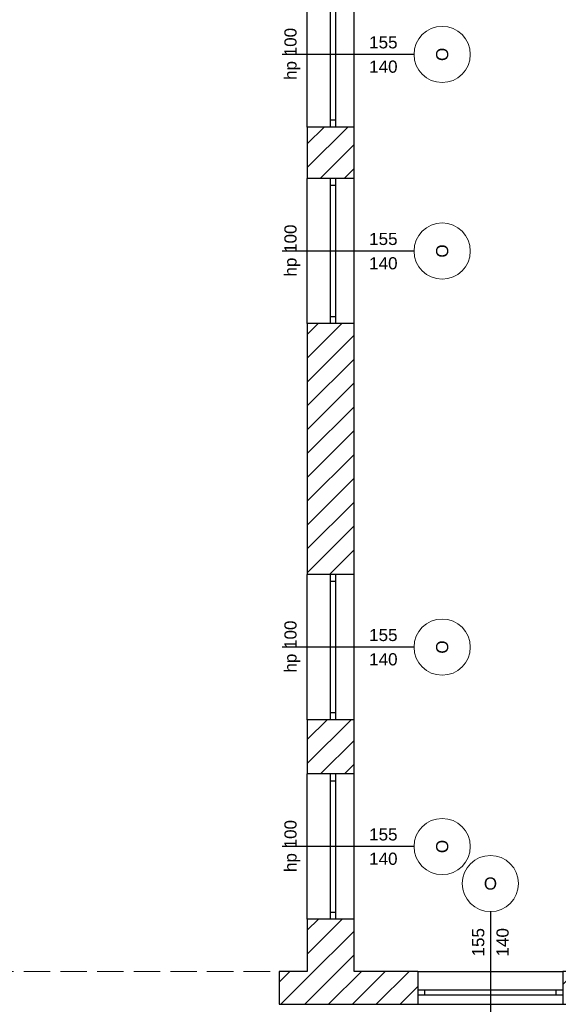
# Model space of a CAD drawing. Header units: millimetres. Extents: x -40063 to 512011, y 350190 to 687060.
# Tile 23 of 256: x 82358 to 88107, y 464207 to 474723. Entities that reach past the tile are written whole.
import ezdxf

# ---------------------------------------------------------------- set-up
doc = ezdxf.new("R2010")
doc.units = ezdxf.units.MM
doc.linetypes.add('Krawędzie ukryte', pattern=[391.222223, 282.222223, -109])
for name, color, linetype in [('2D - Ogólne', 8, 'Continuous'), ('Elementy Modelu - Strefy', 8, 'Continuous'), ('Konstrukcja - Ściany zew', 8, 'Continuous')]:
    doc.layers.add(name, color=color, linetype=linetype)
doc.styles.add('GENERATED_STYLE_1', font='arial.ttf')
pattern_1 = [(45, (2007650.3, -1666877.53), (-127.279217, 127.279217), [])]

# ---------------------------------------------------------------- blocks, each defined once
blk = doc.blocks.new('Okno 16_6')
at = {"layer": 'Konstrukcja - Ściany zew', "linetype": 'Continuous'}
for p, q in [((-775, 200), (775, 200)), ((-700, 0), (-775, 0)), ((-775, 0), (-775, -50)), ((-700, -50), (-700, 0)), ((700, 0), (-700, 0)), ((775, 0), (700, 0)), ((700, 0), (700, -50)), ((775, 0), (775, -50)), ((-775, -50), (-700, -50)), ((-700, -50), (700, -50)), ((700, -50), (775, -50)), ((-775, -150), (775, -150))]:
    blk.add_line(p, q, dxfattribs=at)
blk = doc.blocks.new('Znacznik O 16_117')
at = {"layer": 'Konstrukcja - Ściany zew', "linetype": 'Continuous'}
blk.add_line((0, -990), (0, 268), dxfattribs=at)
at = {"layer": 'Konstrukcja - Ściany zew', "color": 251, "linetype": 'Continuous', "lineweight": 13}
for start, end in [(0, 180), (180, 0)]:
    blk.add_arc((0, -1290), 300, start, end, dxfattribs=at)
at = {"layer": 'Konstrukcja - Ściany zew', "char_height": 130, "attachment_point": 7, "style": 'GENERATED_STYLE_1'}
for s, insert, rotation in [('{hp 100}', (272, 276), 180), ('{140}', (-197, -511), 270), ('{155}', (63, -511), 270), ('{O}', (70, -1223), 180)]:
    blk.add_mtext(s, dxfattribs=dict(at, insert=insert, rotation=rotation))
blk = doc.blocks.new('Okno 16_7')
at = {"layer": 'Konstrukcja - Ściany zew', "linetype": 'Continuous'}
for p, q in [((-400, 200), (400, 200)), ((-325, 0), (-400, 0)), ((-400, 0), (-400, -50)), ((-325, -50), (-325, 0)), ((325, 0), (-325, 0)), ((400, 0), (325, 0)), ((325, 0), (325, -50)), ((400, 0), (400, -50)), ((-400, -50), (-325, -50)), ((-325, -50), (325, -50)), ((325, -50), (400, -50)), ((-400, -150), (400, -150))]:
    blk.add_line(p, q, dxfattribs=at)
blk = doc.blocks.new('Znacznik O 16_118')
at = {"layer": 'Konstrukcja - Ściany zew', "linetype": 'Continuous'}
blk.add_line((0, -990), (0, 268), dxfattribs=at)
at = {"layer": 'Konstrukcja - Ściany zew', "color": 251, "linetype": 'Continuous', "lineweight": 13}
for start, end in [(0, 180), (180, 0)]:
    blk.add_arc((0, -1290), 300, start, end, dxfattribs=at)
at = {"layer": 'Konstrukcja - Ściany zew', "char_height": 130, "attachment_point": 7, "style": 'GENERATED_STYLE_1'}
for s, insert, rotation in [('{hp 100}', (272, 276), 180), ('{80}', (-197, -610), 270), ('{80}', (63, -610), 270), ('{O}', (70, -1223), 180)]:
    blk.add_mtext(s, dxfattribs=dict(at, insert=insert, rotation=rotation))
blk = doc.blocks.new('Okno 16_8')
at = {"layer": 'Konstrukcja - Ściany zew', "linetype": 'Continuous'}
for p, q in [((-400, 200), (400, 200)), ((-325, 0), (-400, 0)), ((-400, 0), (-400, -50)), ((-325, -50), (-325, 0)), ((325, 0), (-325, 0)), ((400, 0), (325, 0)), ((325, 0), (325, -50)), ((400, 0), (400, -50)), ((-400, -50), (-325, -50)), ((-325, -50), (325, -50)), ((325, -50), (400, -50)), ((-400, -150), (400, -150))]:
    blk.add_line(p, q, dxfattribs=at)
blk = doc.blocks.new('Znacznik O 16_119')
at = {"layer": 'Konstrukcja - Ściany zew', "linetype": 'Continuous'}
blk.add_line((0, -990), (0, 268), dxfattribs=at)
at = {"layer": 'Konstrukcja - Ściany zew', "color": 251, "linetype": 'Continuous', "lineweight": 13}
for start, end in [(0, 180), (180, 0)]:
    blk.add_arc((0, -1290), 300, start, end, dxfattribs=at)
at = {"layer": 'Konstrukcja - Ściany zew', "char_height": 130, "attachment_point": 7, "style": 'GENERATED_STYLE_1'}
for s, insert, rotation in [('{hp 100}', (272, 276), 180), ('{80}', (-197, -610), 270), ('{80}', (63, -610), 270), ('{O}', (70, -1223), 180)]:
    blk.add_mtext(s, dxfattribs=dict(at, insert=insert, rotation=rotation))
blk = doc.blocks.new('Ściana_5', base_point=(4370861, -2098842))
at = {"layer": 'Konstrukcja - Ściany zew', "linetype": 'Continuous'}
h = blk.add_hatch(dxfattribs=at)
h.set_pattern_fill('Bloczki_ceramiczne', color=256, style=0, pattern_type=2)
h.set_pattern_definition(pattern_1)
h.paths.add_polyline_path([(4360181, -2098842), (4361361, -2098842), (4361361, -2098742), (4361361, -2098692), (4361361, -2098492), (4360681, -2098492)])
h = blk.add_hatch(dxfattribs=at)
h.set_pattern_fill('Bloczki_ceramiczne', color=256, style=0, pattern_type=2)
h.set_pattern_definition(pattern_1)
h.paths.add_polyline_path([(4362911, -2098742), (4362911, -2098842), (4364641, -2098842), (4364641, -2098742), (4364641, -2098692), (4364641, -2098492), (4362911, -2098492), (4362911, -2098692)])
h = blk.add_hatch(dxfattribs=at)
h.set_pattern_fill('Bloczki_ceramiczne', color=256, style=0, pattern_type=2)
h.set_pattern_definition(pattern_1)
h.paths.add_polyline_path([(4365441, -2098742), (4365441, -2098842), (4366491, -2098842), (4366491, -2098742), (4366491, -2098692), (4366491, -2098492), (4365441, -2098492), (4365441, -2098692)])
h = blk.add_hatch(dxfattribs=at)
h.set_pattern_fill('Bloczki_ceramiczne', color=256, style=0, pattern_type=2)
h.set_pattern_definition(pattern_1)
h.paths.add_polyline_path([(4367291, -2098492), (4367291, -2098692), (4367291, -2098742), (4367291, -2098842), (4370861, -2098842), (4371361, -2098492)])
for p, q in [((4361361, -2098492), (4361361, -2098692)), ((4362911, -2098492), (4362911, -2098692)), ((4364641, -2098492), (4364641, -2098692)), ((4365441, -2098492), (4365441, -2098692)), ((4366491, -2098492), (4366491, -2098692)), ((4367291, -2098492), (4367291, -2098692)), ((4361361, -2098692), (4361361, -2098742)), ((4361361, -2098742), (4361361, -2098842)), ((4362911, -2098692), (4362911, -2098742)), ((4362911, -2098742), (4362911, -2098842)), ((4364641, -2098692), (4364641, -2098742)), ((4364641, -2098742), (4364641, -2098842)), ((4365441, -2098692), (4365441, -2098742)), ((4365441, -2098742), (4365441, -2098842)), ((4366491, -2098692), (4366491, -2098742)), ((4366491, -2098742), (4366491, -2098842)), ((4367291, -2098692), (4367291, -2098742)), ((4367291, -2098742), (4367291, -2098842))]:
    blk.add_line(p, q, dxfattribs=at)
at = {"layer": 'Konstrukcja - Ściany zew', "linetype": 'Continuous', "flags": 128}
for points in [[(4361361, -2098492), (4360681, -2098492)], [(4364641, -2098492), (4362911, -2098492)], [(4366491, -2098492), (4365441, -2098492)], [(4371361, -2098492), (4367291, -2098492)], [(4360181, -2098842), (4361361, -2098842)], [(4362911, -2098842), (4364342, -2098842)], [(4364462, -2098842), (4364641, -2098842)], [(4365441, -2098842), (4365711, -2098842)], [(4365961, -2098842), (4366491, -2098842)], [(4367291, -2098842), (4370861, -2098842)]]:
    blk.add_lwpolyline(points, dxfattribs=at)
at = {"layer": 'Konstrukcja - Ściany zew', "rotation": 180}
for name, p in [('Znacznik O 16_117', (4362136, -2098842)), ('Znacznik O 16_118', (4365041, -2098842)), ('Znacznik O 16_119', (4366891, -2098842))]:
    blk.add_blockref(name, p, dxfattribs=at)
at = {"layer": 'Konstrukcja - Ściany zew', "linetype": 'Continuous', "zscale": 1000}
for name, p in [('Okno 16_6', (4362136, -2098692)), ('Okno 16_7', (4365041, -2098692))]:
    blk.add_blockref(name, p, dxfattribs=at)
at = {"layer": 'Konstrukcja - Ściany zew', "linetype": 'Continuous', "xscale": -1, "zscale": 1000}
blk.add_blockref('Okno 16_8', (4366891, -2098692), dxfattribs=at)
blk = doc.blocks.new('Okno 16_9')
at = {"layer": 'Konstrukcja - Ściany zew', "linetype": 'Continuous'}
for p, q in [((-775, 200), (775, 200)), ((-700, 0), (-775, 0)), ((-775, 0), (-775, -50)), ((-700, -50), (-700, 0)), ((700, 0), (-700, 0)), ((775, 0), (700, 0)), ((700, 0), (700, -50)), ((775, 0), (775, -50)), ((-775, -50), (-700, -50)), ((-700, -50), (700, -50)), ((700, -50), (775, -50)), ((-775, -300), (775, -300))]:
    blk.add_line(p, q, dxfattribs=at)
blk = doc.blocks.new('Znacznik O 16_113')
at = {"layer": 'Konstrukcja - Ściany zew', "linetype": 'Continuous'}
blk.add_line((0, -1140), (0, 268), dxfattribs=at)
at = {"layer": 'Konstrukcja - Ściany zew', "color": 251, "linetype": 'Continuous', "lineweight": 13}
for start, end in [(0, 180), (180, 0)]:
    blk.add_arc((0, -1440), 300, start, end, dxfattribs=at)
at = {"layer": 'Konstrukcja - Ściany zew', "char_height": 130, "attachment_point": 7, "style": 'GENERATED_STYLE_1'}
for s, insert in [('{hp 100}', (-272, 75)), ('{O}', (-70, -1507))]:
    blk.add_mtext(s, dxfattribs=dict(at, insert=insert))
at = {"layer": 'Konstrukcja - Ściany zew', "char_height": 130, "attachment_point": 7, "rotation": 270, "style": 'GENERATED_STYLE_1'}
for s, insert in [('{140}', (-197, -661)), ('{155}', (63, -661))]:
    blk.add_mtext(s, dxfattribs=dict(at, insert=insert))
blk = doc.blocks.new('Znacznik O 16_114')
at = {"layer": 'Konstrukcja - Ściany zew', "linetype": 'Continuous'}
blk.add_line((0, -1140), (0, 268), dxfattribs=at)
at = {"layer": 'Konstrukcja - Ściany zew', "color": 251, "linetype": 'Continuous', "lineweight": 13}
for start, end in [(0, 180), (180, 0)]:
    blk.add_arc((0, -1440), 300, start, end, dxfattribs=at)
at = {"layer": 'Konstrukcja - Ściany zew', "char_height": 130, "attachment_point": 7, "style": 'GENERATED_STYLE_1'}
for s, insert in [('{hp 100}', (-272, 75)), ('{O}', (-70, -1507))]:
    blk.add_mtext(s, dxfattribs=dict(at, insert=insert))
at = {"layer": 'Konstrukcja - Ściany zew', "char_height": 130, "attachment_point": 7, "rotation": 270, "style": 'GENERATED_STYLE_1'}
for s, insert in [('{140}', (-197, -661)), ('{155}', (63, -661))]:
    blk.add_mtext(s, dxfattribs=dict(at, insert=insert))
blk = doc.blocks.new('Znacznik O 16_115')
at = {"layer": 'Konstrukcja - Ściany zew', "linetype": 'Continuous'}
blk.add_line((0, -1140), (0, 268), dxfattribs=at)
at = {"layer": 'Konstrukcja - Ściany zew', "color": 251, "linetype": 'Continuous', "lineweight": 13}
for start, end in [(0, 180), (180, 0)]:
    blk.add_arc((0, -1440), 300, start, end, dxfattribs=at)
at = {"layer": 'Konstrukcja - Ściany zew', "char_height": 130, "attachment_point": 7, "style": 'GENERATED_STYLE_1'}
for s, insert in [('{hp 100}', (-272, 75)), ('{O}', (-70, -1507))]:
    blk.add_mtext(s, dxfattribs=dict(at, insert=insert))
at = {"layer": 'Konstrukcja - Ściany zew', "char_height": 130, "attachment_point": 7, "rotation": 270, "style": 'GENERATED_STYLE_1'}
for s, insert in [('{140}', (-197, -661)), ('{155}', (63, -661))]:
    blk.add_mtext(s, dxfattribs=dict(at, insert=insert))
blk = doc.blocks.new('Znacznik O 16_116')
at = {"layer": 'Konstrukcja - Ściany zew', "linetype": 'Continuous'}
blk.add_line((0, -1140), (0, 268), dxfattribs=at)
at = {"layer": 'Konstrukcja - Ściany zew', "color": 251, "linetype": 'Continuous', "lineweight": 13}
for start, end in [(0, 180), (180, 0)]:
    blk.add_arc((0, -1440), 300, start, end, dxfattribs=at)
at = {"layer": 'Konstrukcja - Ściany zew', "char_height": 130, "attachment_point": 7, "style": 'GENERATED_STYLE_1'}
for s, insert in [('{hp 100}', (-272, 75)), ('{O}', (-70, -1507))]:
    blk.add_mtext(s, dxfattribs=dict(at, insert=insert))
at = {"layer": 'Konstrukcja - Ściany zew', "char_height": 130, "attachment_point": 7, "rotation": 270, "style": 'GENERATED_STYLE_1'}
for s, insert in [('{140}', (-197, -661)), ('{155}', (63, -661))]:
    blk.add_mtext(s, dxfattribs=dict(at, insert=insert))
blk = doc.blocks.new('Ściana_6', base_point=(4360181, -2098842))
at = {"layer": 'Konstrukcja - Ściany zew', "linetype": 'Continuous'}
h = blk.add_hatch(dxfattribs=at)
h.set_pattern_fill('Bloczki_ceramiczne', color=256, style=0, pattern_type=2)
h.set_pattern_definition(pattern_1)
h.paths.add_polyline_path([(4360181, -2090022), (4360431, -2090022), (4360481, -2090022), (4360681, -2090022), (4360681, -2089472), (4360481, -2089472), (4360431, -2089472), (4360181, -2089472)])
h = blk.add_hatch(dxfattribs=at)
h.set_pattern_fill('Bloczki_ceramiczne', color=256, style=0, pattern_type=2)
h.set_pattern_definition(pattern_1)
h.paths.add_polyline_path([(4360181, -2094252), (4360431, -2094252), (4360481, -2094252), (4360681, -2094252), (4360681, -2091572), (4360481, -2091572), (4360431, -2091572), (4360181, -2091572)])
h = blk.add_hatch(dxfattribs=at)
h.set_pattern_fill('Bloczki_ceramiczne', color=256, style=0, pattern_type=2)
h.set_pattern_definition(pattern_1)
h.paths.add_polyline_path([(4360181, -2096382), (4360431, -2096382), (4360481, -2096382), (4360681, -2096382), (4360681, -2095802), (4360481, -2095802), (4360431, -2095802), (4360181, -2095802)])
h = blk.add_hatch(dxfattribs=at)
h.set_pattern_fill('Bloczki_ceramiczne', color=256, style=0, pattern_type=2)
h.set_pattern_definition(pattern_1)
h.paths.add_polyline_path([(4360181, -2098842), (4360681, -2098492), (4360681, -2097932), (4360481, -2097932), (4360431, -2097932), (4360181, -2097932)])
for p, q in [((4360431, -2089472), (4360181, -2089472)), ((4360481, -2089472), (4360431, -2089472)), ((4360681, -2089472), (4360481, -2089472)), ((4360431, -2090022), (4360181, -2090022)), ((4360481, -2090022), (4360431, -2090022)), ((4360681, -2090022), (4360481, -2090022)), ((4360431, -2091572), (4360181, -2091572)), ((4360481, -2091572), (4360431, -2091572)), ((4360681, -2091572), (4360481, -2091572)), ((4360431, -2094252), (4360181, -2094252)), ((4360481, -2094252), (4360431, -2094252)), ((4360681, -2094252), (4360481, -2094252)), ((4360431, -2095802), (4360181, -2095802)), ((4360481, -2095802), (4360431, -2095802)), ((4360681, -2095802), (4360481, -2095802)), ((4360431, -2096382), (4360181, -2096382)), ((4360481, -2096382), (4360431, -2096382)), ((4360681, -2096382), (4360481, -2096382)), ((4360431, -2097932), (4360181, -2097932)), ((4360481, -2097932), (4360431, -2097932)), ((4360681, -2097932), (4360481, -2097932))]:
    blk.add_line(p, q, dxfattribs=at)
at = {"layer": 'Konstrukcja - Ściany zew', "linetype": 'Continuous', "flags": 128}
for points in [[(4360181, -2089472), (4360181, -2090022)], [(4360681, -2090022), (4360681, -2089472)], [(4360181, -2091572), (4360181, -2094252)], [(4360681, -2094252), (4360681, -2091572)], [(4360181, -2095802), (4360181, -2096382)], [(4360681, -2096382), (4360681, -2095802)], [(4360181, -2097932), (4360181, -2098492)], [(4360681, -2098492), (4360681, -2097932)]]:
    blk.add_lwpolyline(points, dxfattribs=at)
at = {"layer": 'Konstrukcja - Ściany zew', "linetype": 'Continuous', "xscale": -1, "zscale": 1000, "rotation": 270}
for p in [(4360481, -2088697), (4360481, -2090797), (4360481, -2095027), (4360481, -2097157)]:
    blk.add_blockref('Okno 16_9', p, dxfattribs=at)
at = {"layer": 'Konstrukcja - Ściany zew', "rotation": 90}
for name, p in [('Znacznik O 16_116', (4360181, -2088697)), ('Znacznik O 16_115', (4360181, -2090797)), ('Znacznik O 16_114', (4360181, -2095027)), ('Znacznik O 16_113', (4360181, -2097157))]:
    blk.add_blockref(name, p, dxfattribs=at)
blk = doc.blocks.new('Ściana_12', base_point=(4360181, -2098842))
at = {"layer": 'Konstrukcja - Ściany zew', "linetype": 'Continuous'}
h = blk.add_hatch(dxfattribs=at)
h.set_pattern_fill('Bloczki_ceramiczne', color=256, style=0, pattern_type=2)
h.set_pattern_definition(pattern_1)
h.paths.add_polyline_path([(4360181, -2098492), (4359881, -2098492), (4359881, -2098842), (4360181, -2098842)])
at = {"layer": 'Konstrukcja - Ściany zew', "linetype": 'Continuous', "flags": 128}
for points in [[(4360181, -2098492), (4359881, -2098492)], [(4359881, -2098492), (4359881, -2098842)], [(4359881, -2098842), (4360181, -2098842)]]:
    blk.add_lwpolyline(points, dxfattribs=at)

msp = doc.modelspace()

# ---------------------------------------------------------------- linework, layer by layer
at = {"layer": '2D - Ogólne', "color": 251, "linetype": 'Krawędzie ukryte', "lineweight": 13}
msp.add_line((81227.16407, 464556.58916), (85127.16407, 464556.58916), dxfattribs=at)
at = {"layer": 'Elementy Modelu - Strefy', "color": 255, "linetype": 'Continuous', "lineweight": 0, "flags": 128}
msp.add_lwpolyline([(80987.16407, 475976.58916), (80987.16407, 465816.58916), (77067.16407, 465816.58916), (77067.16407, 464556.58916), (81227.16407, 464556.58916), (81227.16407, 464206.58916), (80987.16407, 464206.58916), (80987.16407, 460076.58916), (85457.16407, 460076.58916), (85457.16407, 462516.58916), (89588.48816, 462516.58916), (89588.48816, 464206.58916), (85128.62392, 464206.58916), (85127.16407, 464556.58916), (85427.16407, 464556.58916), (85427.16407, 475976.58916)], dxfattribs=at)

# ---------------------------------------------------------------- block references
at = {"layer": 'Konstrukcja - Ściany zew'}
for name, p in [('Ściana_6', (85427.16407, 464206.58916)), ('Ściana_5', (96107.16407, 464206.58916)), ('Ściana_12', (85427.16407, 464206.58916))]:
    msp.add_blockref(name, p, dxfattribs=at)

doc.saveas('drawing.dxf')
